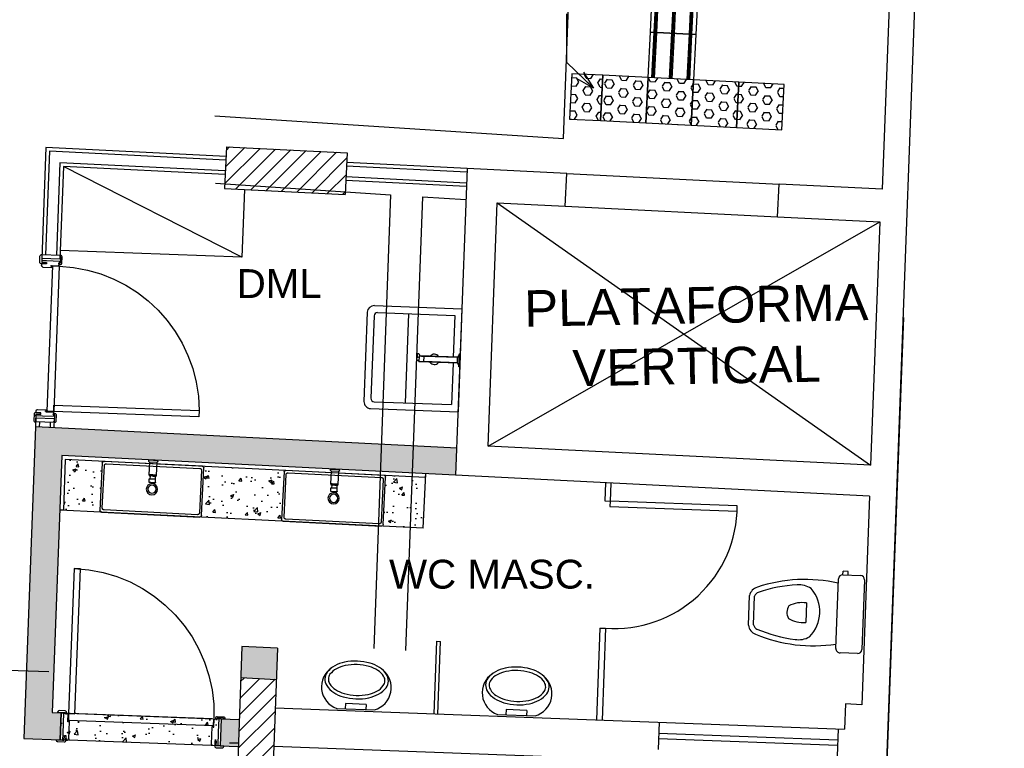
# Model space of a CAD drawing. Header units: inches. Extents: x 276 to 434, y 139 to 224.
# Tile 28 of 48: x 392.04 to 397.46, y 146.73 to 150.74. Entities that reach past the tile are written whole.
import ezdxf

# ---------------------------------------------------------------- set-up
doc = ezdxf.new("R2010")
doc.units = ezdxf.units.IN
doc.header["$MEASUREMENT"] = 0
doc.linetypes.add('DASHDOT2', pattern=[0.5, 0.25, -0.125, 0, -0.125])
doc.linetypes.add('DASHED2', pattern=[0.375, 0.25, -0.125])
for name, color, linetype in [('TJ-ACESSIBILIDADE', 1, 'Continuous'), ('TJ-CONSTRUIR', 12, 'Continuous'), ('TJ-DRYWALL', 132, 'Continuous'), ('TJ-ESQUADRIA2', 2, 'Continuous'), ('TJ-ESQUADRIAS', 2, 'Continuous'), ('TJ-GRANITOCORTE', 3, 'Continuous'), ('TJ-GRANITOVISTA', 2, 'Continuous'), ('TJ-HACHURA', 8, 'Continuous'), ('TJ-LOUCA', 2, 'Continuous'), ('TJ-MARCENARIA', 2, 'Continuous'), ('TJ-MOBILIARIOHIDRO', 2, 'Continuous'), ('TJ-PAREDE', 5, 'Continuous'), ('TJ-PAREDECORTE', 5, 'Continuous'), ('TJ-PILARES', 6, 'Continuous'), ('TJ-PISO', 1, 'Continuous'), ('TJ-PISO TATIL INT.', 1, 'Continuous'), ('TJ-PROJECAO-VIGA', 9, 'DASHDOT2'), ('TJ-PROJECAOACIMA', 1, 'DASHDOT2'), ('TJ-TEXTO01', 1, 'Continuous'), ('TJ-TEXTO01 1PARA100', 1, 'Continuous'), ('TJ-TEXTO03 1PARA100', 3, 'Continuous')]:
    doc.layers.add(name, color=color, linetype=linetype)
doc.styles.add('ARIAL', font='arial.ttf')
doc.styles.add('AVANT', font='txt')
doc.styles.get("Standard").update_dxf_attribs({"font": 'arial.ttf'})
doc.dimstyles.new('1_25', dxfattribs={"dimscale": 0, "dimtxt": 0.05, "dimasz": 0.025, "dimexe": 0.1, "dimexo": 0.15, "dimgap": 0.025, "dimtad": 1, "dimlfac": 0.5, "dimzin": 4, "dimdsep": 46, "dimtxsty": 'AVANT', "dimblk": 'OBLIQUE', "dimcen": 0.09, "dimse1": 1, "dimse2": 1, "dimclrd": 256, "dimclre": 256, "dimclrt": 256, "dimaunit": 1, "dimadec": 0, "dimazin": 0, "dimtfac": 1, "dimtmove": 2, "dimatfit": 3, "dimldrblk": 'OPEN30', "dimfxl": 1, "dimtolj": 1, "dimtzin": 0, "dimlwd": -1, "dimarcsym": 0})

# ---------------------------------------------------------------- blocks, each defined once
blk = doc.blocks.new('Vaso-p01')
at = {"color": 2}
for p, q in [((-0.162, 0), (0.162, 0)), ((-0.1822, -0.1012), (-0.1822, -0.0203)), ((0.1823, -0.0203), (0.1823, -0.1012)), ((-0.1822, -0.077), (-0.1984, -0.077)), ((-0.1984, -0.077), (-0.1984, -0.1012)), ((-0.1822, -0.1012), (-0.1984, -0.1012)), ((0.162, -0.1215), (-0.162, -0.1215)), ((0.0696, -0.5331), (-0.0696, -0.5331)), ((0.0667, -0.5088), (-0.0667, -0.5088))]:
    blk.add_line(p, q, dxfattribs=at)
at = {"color": 1}
blk.add_line((-0.0446, -0.2666), (0.0468, -0.2666), dxfattribs=at)
at = {"color": 2}
for centre, radius, start, end in [((-0.162, -0.0203), 0.0203, 90, 180), ((0.162, -0.0203), 0.0203, 0, 90), ((-0.162, -0.1012), 0.0203, 180, 270), ((0.5429, -0.2525), 0.6971, 169.1709, 200.5902), ((-0.5429, -0.2525), 0.6971, 339.4098, 10.8291), ((0.162, -0.1012), 0.0203, 270, 0), ((0, -0.3672), 0.1647, 46.9385, 133.0615), ((-0.0292, -0.3001), 0.0988, 147.4418, 187.6795), ((0.0292, -0.3001), 0.0988, 352.3205, 32.5582), ((0.5429, -0.2525), 0.6728, 185.1838, 200.8893), ((-0.5429, -0.2525), 0.6728, 339.1107, 354.8162), ((-0.0589, -0.4806), 0.0536, 198.539, 258.4599), ((-0.0589, -0.4806), 0.0293, 203.7143, 254.3649), ((0.0589, -0.4806), 0.0293, 285.6351, 336.2857), ((0.0589, -0.4806), 0.0536, 281.5401, 341.461)]:
    blk.add_arc(centre, radius, start, end, dxfattribs=at)
at = {"color": 1}
for centre, radius, start, end in [((0.09, -0.2818), 0.1355, 173.5588, 209.061), ((-0.0878, -0.2818), 0.1355, 330.939, 6.4412), ((0.0011, -0.2978), 0.0579, 239.3297, 300.6703)]:
    blk.add_arc(centre, radius, start, end, dxfattribs=at)
blk = doc.blocks.new('Mic-pl')
at = {"color": 2}
for p, q in [((-0.0629, 0.2087), (-0.2829, 0.2087)), ((-0.2329, 0.1787), (-0.2329, 0.2087)), ((-0.2329, 0.1787), (-0.1129, 0.1787)), ((-0.1129, 0.1787), (-0.1129, 0.2087))]:
    blk.add_line(p, q, dxfattribs=at)
for points in [[(0.0121, 0.0387, 0.1533), (0, 0.0773, 0.106879), (-0.042, 0.1164, 0.073872), (-0.0987, 0.1397, 0.060444), (-0.1729, 0.1487, 0.060444), (-0.247, 0.1397, 0.073872), (-0.3037, 0.1164, 0.106879), (-0.3457, 0.0773, 0.1533), (-0.3579, 0.0387, 0.1533), (-0.3457, 0, 0.106879), (-0.3037, -0.0391, 0.073872), (-0.247, -0.0623, 0.060444), (-0.1729, -0.0713, 0.060444), (-0.0987, -0.0623, 0.073872), (-0.042, -0.0391, 0.106879), (0, 0, 0.1533)], [(-0.0079, 0.0387, 0.1533), (-0.0164, 0.0659, 0.106879), (-0.0523, 0.0993, 0.073872), (-0.1035, 0.1202, 0.060444), (-0.1729, 0.1287, 0.060444), (-0.2422, 0.1202, 0.073872), (-0.2935, 0.0993, 0.106879), (-0.3293, 0.0659, 0.1533), (-0.3379, 0.0387, 0.1533), (-0.3293, 0.0114, 0.106879), (-0.2935, -0.0219, 0.073872), (-0.2422, -0.0429, 0.060444), (-0.1729, -0.0513, 0.060444), (-0.1035, -0.0429, 0.073872), (-0.0523, -0.0219, 0.106879), (-0.0164, 0.0114, 0.1533)]]:
    blk.add_lwpolyline(points, format="xyb", close=True, dxfattribs=at)
for centre, start, end in [((-0.2424, 0.0812), 107.61727, 234.00867), ((-0.1033, 0.0812), 305.99133, 72.38273)]:
    blk.add_arc(centre, 0.1337, start, end, dxfattribs=at)
blk = doc.blocks.new('porta 80')
at = {"layer": 'TJ-ESQUADRIAS'}
for p, q in [((-0.161, 0.888), (-0.047, 0.888)), ((-0.161, 0.879), (-0.161, 0.888)), ((-0.155, 0.879), (-0.161, 0.879)), ((-0.161, 0.871), (-0.155, 0.871)), ((-0.155, 0.871), (-0.155, 0.879)), ((-0.047, 0.888), (-0.011, 0.888)), ((-0.037, 0.879), (-0.037, 0.871)), ((-0.011, 0.879), (-0.037, 0.879)), ((-0.037, 0.871), (-0.011, 0.871)), ((-0.011, 0.888), (-0.011, 0.879)), ((-0.011, 0.871), (-0.011, 0.861)), ((-0.117, 0.863), (-0.153, 0.863)), ((-0.117, 0.862), (-0.117, 0.863)), ((-0.112, 0.862), (-0.117, 0.862)), ((-0.117, 0.859), (-0.112, 0.859)), ((-0.117, 0.8551), (-0.117, 0.859)), ((-0.1149, 0.853), (-0.117, 0.8551)), ((-0.019, 0.853), (-0.1149, 0.853)), ((-0.112, 0.859), (-0.112, 0.862)), ((-0.117, 0.058), (-0.153, 0.058)), ((-0.1149, 0.068), (-0.117, 0.0659)), ((-0.117, 0.0659), (-0.117, 0.062)), ((-0.117, 0.062), (-0.112, 0.062)), ((-0.117, 0.059), (-0.117, 0.058)), ((-0.112, 0.059), (-0.117, 0.059)), ((-0.019, 0.068), (-0.1149, 0.068)), ((-0.112, 0.062), (-0.112, 0.059)), ((-0.011, 0.05), (-0.011, 0.06)), ((-0.161, 0.05), (-0.155, 0.05)), ((-0.161, 0.042), (-0.161, 0.033)), ((-0.155, 0.042), (-0.161, 0.042)), ((-0.161, 0.033), (-0.087, 0.033)), ((-0.155, 0.05), (-0.155, 0.042)), ((-0.087, 0.033), (-0.011, 0.033)), ((-0.037, 0.05), (-0.011, 0.05)), ((-0.037, 0.042), (-0.037, 0.05)), ((-0.011, 0.042), (-0.037, 0.042)), ((-0.011, 0.033), (-0.011, 0.042))]:
    blk.add_line(p, q, dxfattribs=at)
for points in [[(-0.161, 0.9155), (-0.163, 0.9135), (-0.164, 0.9135), (-0.164, 0.8785), (-0.159, 0.8785), (-0.156, 0.8755), (-0.156, 0.871), (-0.164, 0.871, -0.414214), (-0.172, 0.879), (-0.172, 0.913, -0.414214), (-0.164, 0.921), (-0.161, 0.921)], [(-0.032, 0.8785), (-0.035, 0.8755), (-0.035, 0.871), (-0.008, 0.871, 0.414214), (0, 0.879), (0, 0.913, 0.414214), (-0.008, 0.921), (-0.011, 0.921), (-0.011, 0.8785)], [(-0.119, 0.854, -0.165409), (-0.1206, 0.8549, 0.159727), (-0.1191, 0.8616), (-0.1183, 0.8616), (-0.1183, 0.854)], [(-0.119, 0.067, 0.165409), (-0.1206, 0.0661, -0.159727), (-0.1191, 0.0594), (-0.1183, 0.0594), (-0.1183, 0.067)], [(-0.161, 0.0055), (-0.163, 0.0075), (-0.164, 0.0075), (-0.164, 0.0425), (-0.159, 0.0425), (-0.156, 0.0455), (-0.156, 0.05), (-0.164, 0.05, 0.414214), (-0.172, 0.042), (-0.172, 0.008, 0.414214), (-0.164, 0), (-0.161, 0)], [(-0.032, 0.0425), (-0.035, 0.0455), (-0.035, 0.05), (-0.008, 0.05, -0.414214), (0, 0.042), (0, 0.008, -0.414214), (-0.008, 0), (-0.011, 0), (-0.011, 0.0425)]]:
    blk.add_lwpolyline(points, format="xyb", close=True, dxfattribs=at)
at = {"layer": 'TJ-ESQUADRIAS', "color": 1, "linetype": 'DASHED2', "ltscale": 5}
blk.add_lwpolyline([(-0.9575, 0.825), (-0.9575, 0.86), (-0.1575, 0.86), (-0.1575, 0.825), (-0.9575, 0.825)], dxfattribs=at)
at = {"layer": 'TJ-ESQUADRIAS'}
blk.add_lwpolyline([(-0.1575, 0.86), (-0.1225, 0.86), (-0.1225, 0.06), (-0.1575, 0.06), (-0.1575, 0.86)], dxfattribs=at)
for centre, start, end in [((-0.153, 0.871), 180, 270), ((-0.019, 0.861), 270, 0), ((-0.153, 0.05), 90, 180), ((-0.019, 0.06), 0, 90)]:
    blk.add_arc(centre, 0.008, start, end, dxfattribs=at)
at = {"layer": 'TJ-ESQUADRIAS', "color": 1, "linetype": 'DASHED2', "ltscale": 5}
blk.add_arc((-0.1575, 0.86), 0.8, 180, 270, dxfattribs=at)
at = {"layer": 'TJ-PAREDECORTE', "linetype": 'Continuous'}
for p, q in [((-0.161, 0.9005), (-0.011, 0.9005)), ((-0.161, 0.0205), (-0.011, 0.0205))]:
    blk.add_line(p, q, dxfattribs=at)
blk = doc.blocks.new('CUBA-RETANGULAR')
at = {"layer": 'TJ-MOBILIARIOHIDRO'}
for p, q in [((-0.28, -0.131), (-0.28, 0.131)), ((-0.271, 0.14), (0.271, 0.14)), ((-0.2675, 0.1175), (-0.2675, -0.1175)), ((0.2575, 0.1275), (-0.2575, 0.1275)), ((0.2675, -0.1175), (0.2675, 0.1175)), ((0.28, 0.131), (0.28, -0.131)), ((0.271, -0.14), (-0.271, -0.14)), ((-0.2575, -0.1275), (0.2575, -0.1275))]:
    blk.add_line(p, q, dxfattribs=at)
for points in [[(-0.2575, 0.1275, 0), (-0.2585, 0.1275, 0), (-0.2595, 0.1273, 0), (-0.2604, 0.1271, 0), (-0.2614, 0.1268, 0), (-0.2622, 0.1263, 0), (-0.2631, 0.1258, 0), (-0.2639, 0.1253, 0), (-0.2646, 0.1246, 0), (-0.2653, 0.1239, 0), (-0.2658, 0.1231, 0), (-0.2663, 0.1222, 0), (-0.2668, 0.1214, 0), (-0.2671, 0.1204, 0), (-0.2673, 0.1195, 0), (-0.2675, 0.1185, 0), (-0.2675, 0.1175, 0)], [(0.2675, 0.1175, 0), (0.2675, 0.1185, 0), (0.2673, 0.1195, 0), (0.2671, 0.1204, 0), (0.2668, 0.1214, 0), (0.2663, 0.1222, 0), (0.2658, 0.1231, 0), (0.2653, 0.1239, 0), (0.2646, 0.1246, 0), (0.2639, 0.1253, 0), (0.2631, 0.1258, 0), (0.2622, 0.1263, 0), (0.2614, 0.1268, 0), (0.2604, 0.1271, 0), (0.2595, 0.1273, 0), (0.2585, 0.1275, 0), (0.2575, 0.1275, 0)], [(-0.2675, -0.1175, 0), (-0.2675, -0.1185, 0), (-0.2673, -0.1195, 0), (-0.2671, -0.1204, 0), (-0.2668, -0.1214, 0), (-0.2663, -0.1222, 0), (-0.2658, -0.1231, 0), (-0.2653, -0.1239, 0), (-0.2646, -0.1246, 0), (-0.2639, -0.1253, 0), (-0.2631, -0.1258, 0), (-0.2622, -0.1263, 0), (-0.2614, -0.1268, 0), (-0.2604, -0.1271, 0), (-0.2595, -0.1273, 0), (-0.2585, -0.1275, 0), (-0.2575, -0.1275, 0)], [(0.2575, -0.1275, 0), (0.2585, -0.1275, 0), (0.2595, -0.1273, 0), (0.2604, -0.1271, 0), (0.2614, -0.1268, 0), (0.2622, -0.1263, 0), (0.2631, -0.1258, 0), (0.2639, -0.1253, 0), (0.2646, -0.1246, 0), (0.2653, -0.1239, 0), (0.2658, -0.1231, 0), (0.2663, -0.1222, 0), (0.2668, -0.1214, 0), (0.2671, -0.1204, 0), (0.2673, -0.1195, 0), (0.2675, -0.1185, 0), (0.2675, -0.1175, 0)]]:
    blk.add_polyline3d(points, dxfattribs=at)
at = {"layer": 'TJ-MOBILIARIOHIDRO', "color": 1}
for radius in [0.031, 0.0225]:
    blk.add_circle((0, 0), radius, dxfattribs=at)
at = {"layer": 'TJ-MOBILIARIOHIDRO'}
for centre, start, end in [((-0.271, 0.131), 90, 180), ((0.271, 0.131), 0, 90), ((-0.271, -0.131), 180, 270), ((0.271, -0.131), 270, 0)]:
    blk.add_arc(centre, 0.009, start, end, dxfattribs=at)
blk = doc.blocks.new('TORNEIRA-PAREDE-DECA')
at = {"layer": 'TJ-MOBILIARIOHIDRO'}
for p, q in [((0.025, 0), (-0.025, 0)), ((-0.025, -0.0067), (-0.025, 0)), ((0.025, -0.0067), (0.025, 0)), ((-0.0193, -0.0097), (-0.022, -0.0097)), ((-0.0194, -0.0097), (-0.0194, -0.0816)), ((0.022, -0.0097), (-0.0193, -0.0097)), ((0.0194, -0.0816), (0.0194, -0.0097)), ((-0.0194, -0.0816), (-0.0193, -0.0816)), ((-0.0194, -0.0816), (-0.0194, -0.0865)), ((-0.0194, -0.0816), (0, -0.0816)), ((-0.0194, -0.0865), (-0.0194, -0.0865)), ((-0.0183, -0.0876), (-0.0194, -0.0865)), ((-0.0193, -0.0816), (-0.0193, -0.0865)), ((-0.0183, -0.0876), (0.0161, -0.0876)), ((-0.0154, -0.1039), (-0.0175, -0.1039)), ((-0.0175, -0.1221), (-0.0175, -0.1039)), ((-0.0156, -0.1039), (-0.0136, -0.1039)), ((0.0175, -0.1039), (-0.0154, -0.1039)), ((-0.0149, -0.0816), (-0.0125, -0.0816)), ((-0.0149, -0.0816), (-0.0149, -0.0866)), ((-0.0125, -0.0866), (-0.0149, -0.0866)), ((-0.0142, -0.0886), (-0.0142, -0.1039)), ((-0.0135, -0.1039), (-0.0136, -0.1039)), ((-0.0135, -0.1039), (-0.0001, -0.1039)), ((-0.0125, -0.0816), (-0.0125, -0.0866)), ((-0.0017, -0.0816), (0.0017, -0.0816)), ((-0.0017, -0.0816), (-0.0017, -0.0866)), ((0.0017, -0.0866), (-0.0017, -0.0866)), ((0, -0.1039), (-0.0001, -0.1039)), ((0, -0.0816), (0.0194, -0.0816)), ((0.0001, -0.1039), (0, -0.1039)), ((0.0001, -0.1039), (0.0135, -0.1039)), ((0.0017, -0.0816), (0.0017, -0.0866)), ((0.0125, -0.0816), (0.0148, -0.0816)), ((0.0125, -0.0816), (0.0125, -0.0866)), ((0.0125, -0.0866), (0.0148, -0.0866)), ((0.0136, -0.1039), (0.0135, -0.1039)), ((0.0136, -0.1039), (0.0137, -0.1039)), ((0.0137, -0.1039), (0.0156, -0.1039)), ((0.0142, -0.0886), (0.0142, -0.1039)), ((0.0148, -0.0816), (0.0148, -0.0866)), ((0.0161, -0.0876), (0.0184, -0.0876)), ((0.0175, -0.1221), (0.0175, -0.1039)), ((0.0184, -0.0876), (0.0194, -0.0866)), ((0.0193, -0.0816), (0.0194, -0.0816)), ((0.0193, -0.0816), (0.0193, -0.0866)), ((0.0193, -0.0866), (0.0194, -0.0866)), ((0.0194, -0.0816), (0.0194, -0.0866)), ((-0.0137, -0.1241), (-0.0156, -0.1241))]:
    blk.add_line(p, q, dxfattribs=at)
for points in [[(-0.0149, -0.0866), (-0.015, -0.0867), (-0.0152, -0.0868), (-0.0153, -0.0869), (-0.0154, -0.0869), (-0.0155, -0.087), (-0.0156, -0.087), (-0.0157, -0.0871), (-0.0158, -0.0872), (-0.016, -0.0872), (-0.0161, -0.0873), (-0.0163, -0.0873), (-0.0164, -0.0874), (-0.0165, -0.0874), (-0.0167, -0.0874), (-0.0168, -0.0874), (-0.017, -0.0874), (-0.0171, -0.0875), (-0.0172, -0.0874), (-0.0174, -0.0874), (-0.0175, -0.0874), (-0.0177, -0.0874), (-0.0178, -0.0874), (-0.018, -0.0873), (-0.0181, -0.0873), (-0.0183, -0.0872), (-0.0184, -0.0871), (-0.0186, -0.0871), (-0.0187, -0.087), (-0.0189, -0.0869), (-0.019, -0.0868), (-0.0192, -0.0867), (-0.0193, -0.0865)], [(-0.0017, -0.0866), (-0.0021, -0.0867), (-0.0025, -0.0868), (-0.0029, -0.0869), (-0.0033, -0.087), (-0.0036, -0.0871), (-0.004, -0.0872), (-0.0044, -0.0873), (-0.0048, -0.0873), (-0.0051, -0.0874), (-0.0055, -0.0874), (-0.0059, -0.0874), (-0.0062, -0.0875), (-0.0066, -0.0875), (-0.007, -0.0875), (-0.0073, -0.0875), (-0.0077, -0.0875), (-0.0081, -0.0875), (-0.0084, -0.0874), (-0.0088, -0.0874), (-0.0092, -0.0873), (-0.0095, -0.0873), (-0.0099, -0.0872), (-0.0103, -0.0872), (-0.0106, -0.0871), (-0.011, -0.087), (-0.0114, -0.0869), (-0.0117, -0.0868), (-0.0121, -0.0867), (-0.0125, -0.0866)], [(0.0017, -0.0866), (0.0021, -0.0867), (0.0025, -0.0868), (0.0028, -0.0869), (0.0032, -0.087), (0.0036, -0.0871), (0.004, -0.0872), (0.0044, -0.0873), (0.0047, -0.0873), (0.0051, -0.0874), (0.0055, -0.0874), (0.0058, -0.0874), (0.0062, -0.0875), (0.0066, -0.0875), (0.0069, -0.0875), (0.0073, -0.0875), (0.0076, -0.0875), (0.008, -0.0875), (0.0084, -0.0874), (0.0087, -0.0874), (0.0091, -0.0874), (0.0095, -0.0873), (0.0098, -0.0872), (0.0102, -0.0872), (0.0106, -0.0871), (0.0109, -0.087), (0.0113, -0.0869), (0.0117, -0.0868), (0.0121, -0.0867), (0.0125, -0.0866)], [(0.0163, -0.0874), (0.0161, -0.0874), (0.016, -0.0873), (0.0159, -0.0873), (0.0157, -0.0872), (0.0156, -0.0871), (0.0155, -0.0871), (0.0154, -0.087), (0.0153, -0.087), (0.0152, -0.0869), (0.0151, -0.0868), (0.0149, -0.0867), (0.0148, -0.0866)], [(0.0163, -0.0874), (0.0164, -0.0874), (0.0166, -0.0875), (0.0167, -0.0875), (0.0168, -0.0875), (0.017, -0.0875), (0.0171, -0.0875), (0.0173, -0.0875), (0.0174, -0.0875), (0.0176, -0.0875), (0.0177, -0.0874), (0.0178, -0.0874), (0.018, -0.0874), (0.0181, -0.0873), (0.0182, -0.0873), (0.0183, -0.0872), (0.0184, -0.0872), (0.0185, -0.0871), (0.0186, -0.0871), (0.0187, -0.087), (0.0188, -0.0869), (0.019, -0.0868), (0.0192, -0.0867), (0.0193, -0.0866)]]:
    blk.add_lwpolyline(points, dxfattribs=at)
for centre, radius, start, end in [((-0.022, -0.0067), 0.003, 180, 270), ((0.022, -0.0067), 0.003, 270, 0), ((-0.0193, -0.0863), 0.000275, 250.8093, 269.1415), ((-0.0152, -0.0886), 0.001, 0, 90), ((0.0152, -0.0886), 0.001, 90, 180), ((-0.0155, -0.1221), 0.002, 180, 268.2164), ((0, 0.3757), 0.5, 268.2164, 270), ((0, 0.3757), 0.5, 270, 271.7836), ((0.0155, -0.1221), 0.002, 271.7836, 0)]:
    blk.add_arc(centre, radius, start, end, dxfattribs=at)
blk = doc.blocks.new('PORTA 80 GRADE 10')
at = {"layer": 'TJ-ESQUADRIAS', "linetype": 'Continuous', "ltscale": 30}
h = blk.add_hatch(dxfattribs=at)
h.set_pattern_fill('ANSI32', color=252, scale=0.002, style=0)
h.set_pattern_definition([(45, (-24.987796, 74.9285568), (-0.000530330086, 0.000530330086), []), (45, (-24.9874424, 74.9285568), (-0.000530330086, 0.000530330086), [])])
h.paths.add_polyline_path([(-0.8394, -0.0563), (-0.8394, -0.0541), (-0.8389, -0.0541, 1.192513), (-0.8389, -0.0535), (-0.8394, -0.0535), (-0.8394, -0.0521), (-0.8389, -0.0521, 0.041645), (-0.8389, -0.0521, 0.000003), (-0.8389, -0.0521, 1), (-0.8389, -0.0514, 0.045988), (-0.8389, -0.0514), (-0.8411, -0.0514, 1.142539), (-0.8411, -0.0521, 0.013689), (-0.8411, -0.0521), (-0.8406, -0.0521), (-0.8406, -0.0535), (-0.841, -0.0535, 1.124804), (-0.8411, -0.0541), (-0.8406, -0.0541), (-0.8406, -0.0563), (-0.8421, -0.0563), (-0.8421, -0.0593, -0.183959), (-0.8351, -0.0604, -0.115771), (-0.8365, -0.0607), (-0.8383, -0.0607, 1), (-0.8383, -0.0614), (-0.8365, -0.0614, 0.383202), (-0.8325, -0.0581), (-0.8325, -0.0563)])
h.paths.add_polyline_path([(-0.8411, -0.0573), (-0.8411, -0.0581, -0.159727), (-0.8344, -0.0596, 0.165409), (-0.8335, -0.058), (-0.8335, -0.0573)], flags=16)
h = blk.add_hatch(dxfattribs=at)
h.set_pattern_fill('ANSI32', color=252, scale=0.002, style=0)
h.set_pattern_definition([(135, (24.107796, 74.9285568), (0.000530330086, 0.000530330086), []), (135, (24.1074424, 74.9285568), (0.000530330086, 0.000530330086), [])])
h.paths.add_polyline_path([(-0.0406, -0.0563), (-0.0406, -0.0541), (-0.0411, -0.0541, -1.192513), (-0.0411, -0.0535), (-0.0406, -0.0535), (-0.0406, -0.0521), (-0.0411, -0.0521, -0.041645), (-0.0411, -0.0521, -0.000003), (-0.0411, -0.0521, -1), (-0.0411, -0.0514, -0.045988), (-0.0411, -0.0514), (-0.0389, -0.0514, -1.142539), (-0.0389, -0.0521, -0.013689), (-0.0389, -0.0521), (-0.0394, -0.0521), (-0.0394, -0.0535), (-0.039, -0.0535, -1.124804), (-0.0389, -0.0541), (-0.0394, -0.0541), (-0.0394, -0.0563), (-0.0379, -0.0563), (-0.0379, -0.0593, 0.183959), (-0.0449, -0.0604, 0.115771), (-0.0435, -0.0607), (-0.0417, -0.0607, -1), (-0.0417, -0.0614), (-0.0435, -0.0614, -0.383202), (-0.0475, -0.0581), (-0.0475, -0.0563)])
h.paths.add_polyline_path([(-0.0389, -0.0573), (-0.0389, -0.0581, 0.159727), (-0.0456, -0.0596, -0.165409), (-0.0465, -0.058), (-0.0465, -0.0573)], flags=16)
at = {"layer": 'TJ-ESQUADRIAS', "color": 2}
for p, q in [((-0.8675, 0), (-0.8585, 0)), ((-0.0125, 0), (-0.0215, 0))]:
    blk.add_line(p, q, dxfattribs=at)
at = {"layer": 'TJ-ESQUADRIAS'}
for p, q in [((-0.8675, -0.026), (-0.8675, 0)), ((-0.8675, -0.1), (-0.8675, -0.026)), ((-0.8585, 0), (-0.8585, -0.026)), ((-0.8585, -0.026), (-0.8505, -0.026)), ((-0.8505, 0), (-0.8405, 0)), ((-0.8505, -0.026), (-0.8505, 0)), ((-0.8415, -0.051), (-0.8415, -0.056)), ((-0.8385, -0.051), (-0.8415, -0.051)), ((-0.8385, -0.056), (-0.8385, -0.051)), ((-0.8325, -0.0539), (-0.8346, -0.056)), ((-0.8325, -0.008), (-0.8325, -0.0539)), ((-0.0475, -0.008), (-0.0475, -0.0539)), ((-0.0475, -0.0539), (-0.0454, -0.056)), ((-0.0415, -0.051), (-0.0385, -0.051)), ((-0.0415, -0.056), (-0.0415, -0.051)), ((-0.0295, 0), (-0.0395, 0)), ((-0.0385, -0.051), (-0.0385, -0.056)), ((-0.0295, -0.026), (-0.0295, 0)), ((-0.0215, -0.026), (-0.0295, -0.026)), ((-0.0215, 0), (-0.0215, -0.026)), ((-0.0125, -0.036), (-0.0125, 0)), ((-0.0125, -0.1), (-0.0125, -0.036)), ((-0.8585, -0.1), (-0.8675, -0.1)), ((-0.8585, -0.094), (-0.8585, -0.1)), ((-0.8505, -0.094), (-0.8585, -0.094)), ((-0.8505, -0.1), (-0.8505, -0.094)), ((-0.8415, -0.056), (-0.8425, -0.056)), ((-0.8425, -0.056), (-0.8425, -0.092)), ((-0.8346, -0.056), (-0.8385, -0.056)), ((-0.0454, -0.056), (-0.0415, -0.056)), ((-0.0385, -0.056), (-0.0375, -0.056)), ((-0.0375, -0.056), (-0.0375, -0.092)), ((-0.0295, -0.094), (-0.0215, -0.094)), ((-0.0295, -0.1), (-0.0295, -0.094)), ((-0.0215, -0.094), (-0.0215, -0.1)), ((-0.0215, -0.1), (-0.0125, -0.1))]:
    blk.add_line(p, q, dxfattribs=at)
for points in [[(-0.858, -0.021), (-0.855, -0.024), (-0.8505, -0.024), (-0.8505, 0.003, 0.414214), (-0.8585, 0.011), (-0.8925, 0.011, 0.414214), (-0.9005, 0.003), (-0.9005, 0), (-0.858, 0)], [(-0.022, -0.021), (-0.025, -0.024), (-0.0295, -0.024), (-0.0295, 0.003, -0.414214), (-0.0215, 0.011), (0.0125, 0.011, -0.414214), (0.0205, 0.003), (0.0205, 0), (-0.022, 0)], [(-0.895, -0.1), (-0.893, -0.102), (-0.893, -0.103), (-0.858, -0.103), (-0.858, -0.098), (-0.855, -0.095), (-0.8505, -0.095), (-0.8505, -0.103, -0.414214), (-0.8585, -0.111), (-0.8925, -0.111, -0.414214), (-0.9005, -0.103), (-0.9005, -0.1)], [(0.015, -0.1), (0.013, -0.102), (0.013, -0.103), (-0.022, -0.103), (-0.022, -0.098), (-0.025, -0.095), (-0.0295, -0.095), (-0.0295, -0.103, 0.414214), (-0.0215, -0.111), (0.0125, -0.111, 0.414214), (0.0205, -0.103), (0.0205, -0.1)]]:
    blk.add_lwpolyline(points, format="xyb", close=True, dxfattribs=at)
at = {"layer": 'TJ-ESQUADRIAS', "color": 252, "linetype": 'Continuous'}
for points in [[(-0.8335, -0.058, -0.165409), (-0.8344, -0.0596, 0.159727), (-0.8411, -0.0581), (-0.8411, -0.0573), (-0.8335, -0.0573)], [(-0.0465, -0.058, 0.165409), (-0.0456, -0.0596, -0.159727), (-0.0389, -0.0581), (-0.0389, -0.0573), (-0.0465, -0.0573)]]:
    blk.add_lwpolyline(points, format="xyb", close=True, dxfattribs=at)
at = {"layer": 'TJ-ESQUADRIAS'}
blk.add_lwpolyline([(-0.0405, -0.0965), (-0.0405, -0.0615), (-0.8405, -0.0615), (-0.8405, -0.0965), (-0.0405, -0.0965)], dxfattribs=at)
at = {"layer": 'TJ-ESQUADRIAS', "color": 1, "linetype": 'DASHED2', "ltscale": 5}
blk.add_lwpolyline([(-0.0755, -0.8965), (-0.0405, -0.8965), (-0.0405, -0.0965), (-0.0755, -0.0965), (-0.0755, -0.8965)], dxfattribs=at)
at = {"layer": 'TJ-ESQUADRIAS'}
for centre, start, end in [((-0.8405, -0.008), 0, 90), ((-0.0395, -0.008), 90, 180), ((-0.8505, -0.092), 270, 0), ((-0.0295, -0.092), 180, 270)]:
    blk.add_arc(centre, 0.008, start, end, dxfattribs=at)
at = {"layer": 'TJ-ESQUADRIAS', "color": 1, "linetype": 'DASHED2', "ltscale": 5}
blk.add_arc((-0.0397, -0.0965), 0.8008, 180, 267.4377, dxfattribs=at)
at = {"layer": 'TJ-PAREDECORTE', "linetype": 'Continuous'}
for p, q in [((-0.88, -0.1), (-0.88, 0)), ((0, -0.1), (0, 0))]:
    blk.add_line(p, q, dxfattribs=at)
blk = doc.blocks.new('Tan-p02')
at = {"color": 2}
for p, q in [((0.0194, -0.2142), (0.0194, 0.2958)), ((0.0194, 0.2958), (0.6194, 0.2958)), ((0.3569, 0.2958), (0.2819, 0.2958)), ((0.2819, 0.2958), (0.2819, 0.2908)), ((0.3569, 0.2908), (0.2819, 0.2908)), ((0.3569, 0.2958), (0.3569, 0.2908)), ((0.6194, -0.2142), (0.6194, 0.2958)), ((0.0594, -0.1942), (0.0594, 0.2558)), ((0.0594, 0.2558), (0.3021, 0.2558)), ((0.3021, 0.2828), (0.3021, 0.0585)), ((0.3044, 0.2808), (0.3044, 0.0858)), ((0.3344, 0.2808), (0.3044, 0.2808)), ((0.3344, 0.2808), (0.3344, 0.0858)), ((0.3367, 0.2828), (0.3367, 0.0585)), ((0.3367, 0.2558), (0.5794, 0.2558)), ((0.5794, -0.1942), (0.5794, 0.2558)), ((0.2885, 0.0555), (0.3021, 0.0608)), ((0.3022, 0.0578), (0.3043, 0.084)), ((0.3326, 0.0858), (0.3063, 0.0858)), ((0.3346, 0.084), (0.3366, 0.0578)), ((0.2881, 0.0459), (0.2885, 0.0555)), ((0.311, 0.047), (0.2881, 0.0459)), ((0.3041, 0.0565), (0.3347, 0.0565)), ((0.3118, 0.0453), (0.3074, 0.0565)), ((0.3268, 0.0454), (0.3313, 0.0565)), ((0.0594, -0.0142), (0.5794, -0.0142)), ((0.0794, -0.2142), (0.5594, -0.2142)), ((0.0594, -0.2542), (0.5794, -0.2542))]:
    blk.add_line(p, q, dxfattribs=at)
for points in [[(0.3119, 0.0453, 0.236739), (0.3123, 0.0446, 0.08552), (0.3141, 0.0437, 0.043127), (0.3164, 0.0432, 0.031837), (0.3194, 0.043, 0.031837), (0.3225, 0.0432, 0.043127), (0.3247, 0.0437, 0.08552), (0.3266, 0.0446, 0.236739), (0.3269, 0.0453, 0.159785), (0.3268, 0.0458, 0.08552)], [(0.312, 0.0456, 0.077146), (0.3119, 0.0453, 0.236739)]]:
    blk.add_lwpolyline(points, format="xyb", dxfattribs=at)
for centre, radius, start, end in [((0.2779, 0.2515), 0.0395, 47.87745, 84.19758), ((0.3609, 0.2516), 0.0395, 95.79617, 132.12881), ((0.3194, 0.1458), 0.03, 125.21643, 234.78357), ((0.3194, 0.1458), 0.03, 305.21643, 54.78357), ((0.3041, 0.0585), 0.002, 180, 270), ((0.3063, 0.0838), 0.002, 90, 175.52186), ((0.3326, 0.0838), 0.002, 4.47814, 90), ((0.3347, 0.0585), 0.002, 270, 0), ((0.0594, -0.2142), 0.04, 180, 270), ((0.0794, -0.1942), 0.02, 180, 270), ((0.5594, -0.1942), 0.02, 270, 360), ((0.5794, -0.2142), 0.04, 270, 0)]:
    blk.add_arc(centre, radius, start, end, dxfattribs=at)
blk = doc.blocks.new('tatil-alerta-emborrachado')
at = {"layer": 'TJ-ACESSIBILIDADE', "ltscale": 0.5}
h = blk.add_hatch(dxfattribs=at)
h.set_pattern_fill('HEX', color=146, scale=0.01, angle=90, style=0)
h.set_pattern_definition([(90, (0.3, -0.3), (-0.0549926, -4e-13), [0.03175, -0.0635]), (210, (0.3, -0.3), (0.027496, -0.047625), [0.03175, -0.0635]), (150, (0.3, -0.26825), (-0.027496, -0.047625), [0.03175, -0.0635])])
h.paths.add_polyline_path([(0, 0), (0, -0.3), (0.3, -0.3), (0.3, 0)])
at = {"layer": 'TJ-ACESSIBILIDADE', "color": 146, "ltscale": 0.5}
blk.add_lwpolyline([(0.3, -0.3), (0.3, 0), (0, 0), (0, -0.3)], close=True, dxfattribs=at)
blk = doc.blocks.new('piso-dir-emborrachado')
at = {"layer": 'TJ-PISO TATIL INT.', "color": 32, "ltscale": 0.5}
blk.add_lwpolyline([(0, 0), (0.3, 0), (0.3, 0.3), (0, 0.3)], close=True, dxfattribs=at)
for points in [[(0.025, 0.3), (0.025, 0)], [(0.0335, 0.3), (0.0335, 0)], [(0.042, 0.3), (0.042, 0)], [(0.1415, 0.3), (0.1415, 0)], [(0.15, 0.3), (0.15, 0)], [(0.1585, 0.3), (0.1585, 0)], [(0.258, 0.3), (0.258, 0)], [(0.2665, 0.3), (0.2665, 0)], [(0.275, 0.3), (0.275, 0)]]:
    blk.add_lwpolyline(points, dxfattribs=at)
blk = doc.blocks.new('_OBLIQUE')
at = {"color": 0, "linetype": 'ByBlock'}
blk.add_line((-0.5, -0.5), (0.5, 0.5), dxfattribs=at)

msp = doc.modelspace()

# ---------------------------------------------------------------- hatches: boundary and pattern name
at = {"layer": 'TJ-ACESSIBILIDADE', "ltscale": 0.5}
h = msp.add_hatch(dxfattribs=at)
h.set_pattern_fill('HEX', color=146, scale=0.008333, angle=-2.8674, style=0)
h.set_pattern_definition([(357.133, (395.069694, 150.194804), (0.0022925, 0.04577), [0.026458, -0.052917]), (117.133, (395.069694, 150.194804), (-0.040784, -0.0208996), [0.026458, -0.052917]), (57.133, (395.09612, 150.19348), (-0.0384916, 0.02487), [0.026458, -0.052917])])
h.paths.add_polyline_path([(395.252, 150.4366), (395.0822, 150.4445), (395.0697, 150.1948), (395.2395, 150.1869)])
at = {"layer": 'TJ-CONSTRUIR'}
h = msp.add_hatch(color=256, dxfattribs=at)
h.dxf.hatch_style = 1
h.paths.add_polyline_path([(394.4482, 148.3836), (394.2084, 148.3956), (394.2029, 148.2457), (394.4426, 148.2337)])
h.paths.add_polyline_path([(394.2084, 148.3956), (394.0386, 148.4041), (394.0331, 148.2542), (394.2029, 148.2457)])
h.paths.add_polyline_path([(394.0386, 148.4041), (392.1309, 148.4997), (392.0805, 147.1458), (392.2304, 147.1383), (392.2751, 148.3423), (394.0331, 148.2542)])
h.paths.add_polyline_path([(392.2304, 147.1383), (392.0805, 147.1458), (392.0675, 146.796), (392.2673, 146.786), (392.2725, 146.9265), (392.2226, 146.9284)])
h.paths.add_polyline_path([(392.2673, 146.786), (392.0675, 146.796), (392.0671, 146.7841), (392.267, 146.7766)])
h.paths.add_polyline_path([(393.2519, 146.8901), (393.1519, 146.8939), (393.1464, 146.744), (393.2463, 146.7402)])
h = msp.add_hatch(color=256, dxfattribs=at)
h.dxf.hatch_style = 1
h.paths.add_polyline_path([(393.4615, 147.2816), (393.2967, 147.2899), (393.2904, 147.1185), (393.4552, 147.1102)])
h.paths.add_polyline_path([(393.2967, 147.2899), (393.2668, 147.2914), (393.2604, 147.12), (393.2904, 147.1185)])
at = {"layer": 'TJ-HACHURA', "linetype": 'Continuous'}
h = msp.add_hatch(dxfattribs=at)
h.set_pattern_fill('AR-CONC', color=8, scale=0.025)
h.set_pattern_definition([(50, (0, 0), (0.179315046, -0.015688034), [0.01875, -0.20625]), (355, (0, 0), (-0.03468783, 0.18804803), [0.015, -0.165]), (100.451444, (0.01494, -0.0013), (0.14462721, 0.17236), [0.01593505, -0.17528553]), (46.1842, (0, 0.05), (0.26681033, -0.04137982), [0.028125, -0.309375]), (96.635635, (0.02223, 0.04655), (0.23366549, 0.24352965), [0.02390259, -0.26292844]), (351.184164, (0, 0.05), (0.23366549, 0.24352965), [0.0225, -0.2475]), (21, (0.025, 0.0375), (0.149226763, -0.100654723), [0.01875, -0.20625]), (326, (0.025, 0.0375), (0.06082883, 0.18128751), [0.015, -0.165]), (71.451445, (0.03744, 0.02911), (0.210055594, 0.08063279), [0.01593505, -0.17528553]), (37.5, (0, 0), (0.003039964, 0.083223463), [0, -0.163, 0, -0.1675, 0, -0.165625]), (7.5, (0, 0), (0.065767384, 0.098602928), [0, -0.0955, 0, -0.15925, 0, -0.063125]), (327.5, (-0.05575, 0), (0.133455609, -0.005638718), [0, -0.0625, 0, -0.195, 0, -0.25875]), (317.5, (-0.08075, 0), (0.145796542, 0.025026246), [0, -0.08125, 0, -0.1295, 0, -0.18375])])
h.paths.add_polyline_path([(392.4983, 148.3021, -0.414214), (392.5077, 148.3106), (392.2944, 148.3213), (392.284, 148.0415), (392.4937, 148.031, -0.414214), (392.4852, 148.0404)])
h.paths.add_polyline_path([(393.4981, 148.252, -0.414214), (393.5075, 148.2605), (393.049, 148.2835, -0.414214), (393.0576, 148.2741), (393.0445, 148.0124, -0.414214), (393.035, 148.0038), (393.4935, 147.9809, -0.414214), (393.485, 147.9903)])
h.paths.add_polyline_path([(394.2776, 148.222), (394.0488, 148.2334, -0.414214), (394.0574, 148.224), (394.0443, 147.9623, -0.414214), (394.0348, 147.9538), (394.2636, 147.9423)])
at = {"layer": 'TJ-HACHURA'}
h = msp.add_hatch(dxfattribs=at)
h.set_pattern_fill('AR-CONC', color=8, scale=0.025)
h.set_pattern_definition([(50, (0.0126, 1.41556), (0.179315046, -0.015688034), [0.01875, -0.20625]), (355, (0.0126, 1.41556), (-0.03468783, 0.18804803), [0.015, -0.165]), (100.451444, (0.02754, 1.41426), (0.14462721, 0.17236), [0.01593505, -0.17528553]), (46.1842, (0.0126, 1.46556), (0.26681033, -0.04137982), [0.028125, -0.309375]), (96.635635, (0.03483, 1.46212), (0.23366549, 0.24352965), [0.02390259, -0.26292844]), (351.184164, (0.0126, 1.46556), (0.23366549, 0.24352965), [0.0225, -0.2475]), (21, (0.0376, 1.45306), (0.149226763, -0.100654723), [0.01875, -0.20625]), (326, (0.0376, 1.45306), (0.06082883, 0.18128751), [0.015, -0.165]), (71.451445, (0.05003, 1.44468), (0.210055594, 0.08063279), [0.01593505, -0.17528553]), (37.5, (0.01259, 1.415564), (0.003039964, 0.083223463), [0, -0.163, 0, -0.1675, 0, -0.165625]), (7.5, (0.01259, 1.41556), (0.065767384, 0.098602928), [0, -0.0955, 0, -0.15925, 0, -0.063125]), (327.5, (-0.04316, 1.415564), (0.133455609, -0.005638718), [0, -0.0625, 0, -0.195, 0, -0.25875]), (317.5, (-0.06816, 1.41556), (0.145796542, 0.025026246), [0, -0.08125, 0, -0.1295, 0, -0.18375])])
h.paths.add_polyline_path([(392.2725, 146.9265), (393.1519, 146.8939), (393.1464, 146.744), (392.267, 146.7766)])
at = {"layer": 'TJ-PILARES'}
h = msp.add_hatch(dxfattribs=at)
h.set_pattern_fill('ANSI31', color=8, scale=0.5)
h.paths.add_polyline_path([(393.4552, 147.1102), (393.2604, 147.12), (393.2353, 146.4454), (393.4302, 146.4381), (393.4415, 146.743)])
h.paths.add_polyline_path([(389.6445, 150.4382), (389.6294, 150.4379), (389.6294, 150.436), (389.5313, 150.436), (389.0046, 150.4259), (389.0089, 150.2059), (389.6487, 150.2183)])
h.paths.add_polyline_path([(393.8459, 150.0093), (393.1817, 150.0426), (393.1702, 149.8129), (393.8344, 149.7796)])
h.paths.add_polyline_path([(389.7055, 147.2688), (389.0656, 147.2565), (389.0712, 146.9665), (389.7111, 146.9789)])
h.paths.add_polyline_path([(389.6128, 153.5032), (388.9828, 153.5032), (388.9817, 153.2732), (389.6117, 153.2732)])
h.paths.add_polyline_path([(389.41, 162.9788), (389, 162.9793), (389, 162.7243), (389.41, 162.7238)])
h.paths.add_polyline_path([(394.435, 162.9888), (393.8, 162.9888), (393.8, 162.7738), (394.435, 162.7738)])
h.paths.add_polyline_path([(394.4068, 159.8638), (393.7718, 159.8638), (393.7718, 159.6488), (394.4068, 159.6488)])
h.paths.add_polyline_path([(389.6718, 159.8638), (389.0118, 159.8638), (389.0118, 159.6488), (389.6718, 159.6488)])
h.paths.add_polyline_path([(389.2318, 156.8832), (389.0118, 156.8832), (389.0118, 156.2632), (389.2318, 156.2632)])
h.paths.add_polyline_path([(395.5284, 156.8743), (395.2885, 156.8832), (395.265, 156.2487), (395.5048, 156.2397)])
h.paths.add_polyline_path([(395.4114, 153.7265), (395.1715, 153.7354), (395.1481, 153.1058), (395.388, 153.0969)])
h.paths.add_polyline_path([(392.0146, 173.4458), (391.8146, 173.4461), (391.8138, 172.8061), (392.0138, 172.8008)])
h.paths.add_polyline_path([(394.7646, 173.4173), (394.5146, 173.4176), (394.5138, 172.7576), (394.7638, 172.7573)])
h.paths.add_polyline_path([(394.5123, 167.7886), (394.2573, 167.7889), (394.2565, 167.1539), (394.5215, 167.1436)])
h.paths.add_polyline_path([(392.0273, 167.7258), (391.7922, 167.7211), (391.7914, 167.0811), (392.0264, 167.0808)])
h.paths.add_polyline_path([(389.1516, 167.2195), (388.8716, 167.2199), (388.871, 166.7949), (389.151, 166.7945)])
h.paths.add_polyline_path([(389.1596, 173.4455), (388.8796, 173.4459), (388.8788, 172.8099), (389.1588, 172.8095)])

# ---------------------------------------------------------------- linework, layer by layer
at = {"layer": 'TJ-ACESSIBILIDADE', "color": 146, "ltscale": 0.5}
msp.add_lwpolyline([(395.0697, 150.1948), (395.2395, 150.1869), (395.252, 150.4366), (395.0822, 150.4445)], close=True, dxfattribs=at)
at = {"layer": 'TJ-DRYWALL'}
for p, q in [((392.1881, 150.0388), (392.1654, 149.4278)), ((393.1791, 149.9891), (392.1881, 150.0388)), ((392.2073, 150.0178), (392.1861, 149.447)), ((393.1781, 149.9691), (392.2073, 150.0178)), ((392.265, 149.9548), (392.2461, 149.4448)), ((393.1751, 149.9092), (392.265, 149.9548)), ((392.2843, 149.9338), (392.2653, 149.4241)), ((393.1741, 149.8892), (392.2843, 149.9338)), ((394.5044, 149.9027), (393.8422, 149.9359)), ((394.5054, 149.9227), (393.8432, 149.9559)), ((394.5014, 149.8428), (393.8392, 149.876)), ((394.5004, 149.8228), (393.8382, 149.856)), ((392.266, 149.444), (392.1661, 149.4478)), ((392.2653, 149.4241), (392.1654, 149.4278)), ((392.1327, 148.5484), (392.1309, 148.4997)), ((392.2319, 148.5247), (392.1319, 148.5284)), ((392.2326, 148.5447), (392.1327, 148.5484)), ((392.1519, 148.5276), (392.1509, 148.4989)), ((392.2119, 148.5254), (392.2108, 148.4967)), ((392.2326, 148.5447), (392.2308, 148.496))]:
    msp.add_line(p, q, dxfattribs=at)
at = {"layer": 'TJ-ESQUADRIA2'}
msp.add_lwpolyline([(395.2918, 148.0614), (395.9913, 148.0354), (395.9924, 148.0654), (395.2929, 148.0914)], close=True, dxfattribs=at)
at = {"layer": 'TJ-ESQUADRIA2', "color": 1}
msp.add_arc((395.317, 148.0654), 0.6754, 265.7423, 0, dxfattribs=at)
at = {"layer": 'TJ-GRANITOCORTE'}
for p, q in [((395.2666, 148.1924), (395.2629, 148.0925)), ((395.2966, 148.1913), (395.2929, 148.0914)), ((395.2629, 148.0925), (395.2929, 148.0914)), ((395.2369, 147.393), (395.2181, 146.8871)), ((395.2369, 147.393), (395.2669, 147.3919)), ((395.2669, 147.3919), (395.2481, 146.886)), ((394.3237, 146.9203), (394.3386, 147.3201)), ((394.3386, 147.3201), (394.3586, 147.3193)), ((394.3437, 146.9196), (394.3586, 147.3193))]:
    msp.add_line(p, q, dxfattribs=at)
at = {"layer": 'TJ-GRANITOVISTA', "color": 3}
for p, q in [((392.2944, 148.3213), (392.284, 148.0415)), ((394.2776, 148.222), (392.2944, 148.3213)), ((394.2776, 148.222), (394.2786, 148.2419)), ((392.284, 148.0415), (392.264, 148.0425))]:
    msp.add_line(p, q, dxfattribs=at)
at = {"layer": 'TJ-GRANITOVISTA'}
for q in [(394.2786, 148.2419), (392.2659, 148.0424)]:
    msp.add_line((394.2636, 147.9423), q, dxfattribs=at)
at = {"layer": 'TJ-MARCENARIA'}
for p, q in [((393.2664, 149.4341), (392.2843, 149.9338)), ((393.2802, 149.8074), (393.2664, 149.4341)), ((393.2664, 149.4341), (392.2671, 149.4712))]:
    msp.add_line(p, q, dxfattribs=at)
at = {"layer": 'TJ-PAREDE'}
for p, q in [((396.7034, 143.6636), (397.4619, 164.0691)), ((396.7918, 149.8082), (396.8401, 151.1092)), ((393.1817, 150.0426), (393.1702, 149.8129)), ((393.1817, 150.0426), (393.8459, 150.0093)), ((393.8459, 150.0093), (393.8344, 149.7796)), ((394.5054, 149.9227), (394.4426, 148.2337)), ((395.0547, 149.8952), (394.5054, 149.9227)), ((395.0457, 149.7154), (395.0547, 149.8952)), ((396.2142, 149.6569), (396.2232, 149.8367)), ((396.7918, 149.8082), (396.2232, 149.8367)), ((393.1702, 149.8129), (393.8344, 149.7796)), ((394.6214, 148.395), (394.6712, 149.7342)), ((394.6712, 149.7342), (395.0457, 149.7154)), ((396.2142, 149.6569), (396.776, 149.6287)), ((396.776, 149.6287), (396.7262, 148.2896)), ((396.9065, 149.102), (396.7044, 143.6635)), ((392.1309, 148.4999), (392.0671, 146.7841)), ((394.4501, 148.3835), (392.1309, 148.4997)), ((396.7262, 148.2896), (394.6214, 148.395)), ((392.2751, 148.3423), (392.2226, 146.9284)), ((394.4426, 148.2337), (392.2751, 148.3423)), ((396.7199, 148.1197), (394.4426, 148.2337)), ((396.7199, 148.1197), (396.6772, 146.9704)), ((393.2668, 147.2914), (393.2353, 146.4454)), ((393.4615, 147.2816), (393.2668, 147.2914)), ((393.4615, 147.2816), (393.4415, 146.743)), ((393.2604, 147.12), (393.4552, 147.1102)), ((393.4493, 146.9528), (396.5822, 146.8364)), ((396.5873, 146.9749), (396.5822, 146.8364)), ((396.6772, 146.9704), (396.5873, 146.9749)), ((392.2226, 146.9284), (392.2725, 146.9265)), ((392.2725, 146.9265), (392.267, 146.7766)), ((393.1519, 146.8939), (393.1464, 146.744)), ((393.1519, 146.8939), (393.2519, 146.8901)), ((392.0671, 146.7841), (392.267, 146.7766)), ((393.1464, 146.744), (393.2463, 146.7402)), ((393.4415, 146.743), (393.4302, 146.4381)), ((393.4415, 146.743), (395.2103, 146.6772))]:
    msp.add_line(p, q, dxfattribs=at)
at = {"layer": 'TJ-PISO'}
for p, q in [((395.0547, 149.8952), (396.2232, 149.8367)), ((395.0457, 149.7154), (396.2142, 149.6569))]:
    msp.add_line(p, q, dxfattribs=at)
msp.add_lwpolyline([(392.2725, 146.9265), (393.1519, 146.8939), (393.1464, 146.744), (392.267, 146.7766), (392.2725, 146.9265)], dxfattribs=at)
at = {"layer": 'TJ-PROJECAO-VIGA', "ltscale": 10}
for p, q in [((395.0359, 150.0871), (395.1481, 153.1058)), ((388.0288, 150.5434), (395.0359, 150.0871)), ((388.031, 150.1725), (394.0847, 149.7783)), ((394.0847, 149.7783), (393.979, 146.9332)), ((394.2594, 149.7669), (394.1538, 146.9267)), ((394.2594, 149.7669), (394.499, 149.7513)), ((389.7062, 147.2356), (393.2599, 147.12)), ((388.1003, 146.9277), (393.247, 146.7602))]:
    msp.add_line(p, q, dxfattribs=at)
at = {"layer": 'TJ-PROJECAOACIMA', "ltscale": 5}
for p, q in [((395.5619, 146.8743), (395.5563, 146.7244)), ((396.5472, 146.8377), (396.5416, 146.6878)), ((395.5585, 146.7844), (396.5438, 146.7478)), ((395.5596, 146.8144), (396.545, 146.7777))]:
    msp.add_line(p, q, dxfattribs=at)
at = {"layer": 'TJ-TEXTO01'}
for p, q in [((394.6712, 149.7342), (396.7262, 148.2896)), ((394.6214, 148.395), (396.776, 149.6287))]:
    msp.add_line(p, q, dxfattribs=at)

# ---------------------------------------------------------------- block references
at = {"xscale": 0.9448818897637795, "yscale": 0.9448818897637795, "zscale": 0.9448818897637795, "rotation": 267.8711311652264}
msp.add_blockref('Tan-p02', (394.1986, 149.1787), dxfattribs=at)
at = {"xscale": -1, "rotation": 357.1326454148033}
for p in [(392.7794, 148.317), (393.7792, 148.2669)]:
    msp.add_blockref('TORNEIRA-PAREDE-DECA', p, dxfattribs=at)
at = {"layer": 'TJ-ESQUADRIA2', "linetype": 'Continuous', "xscale": -1}
for name, p, rotation in [('PORTA 80 GRADE 10', (392.1327, 148.5484), 87.87113116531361), ('porta 80', (393.1664, 146.7322), 87.871131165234)]:
    msp.add_blockref(name, p, dxfattribs=dict(at, rotation=rotation))
at = {"layer": 'TJ-LOUCA'}
for name, p, xscale, yscale, zscale, rotation in [('Vaso-p01', (396.6856, 147.4666), 1.181102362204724, 1.181102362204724, 1.181102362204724, 267.8711311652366), ('Mic-pl', (393.736, 147.1495), 0.9448818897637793, 0.9448818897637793, 0.9448818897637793, 177.8711311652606), ('Mic-pl', (394.6204, 147.1166), 0.9448818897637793, 0.9448818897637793, 0.9448818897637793, 177.8711311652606)]:
    msp.add_blockref(name, p, dxfattribs=dict(at, xscale=xscale, yscale=yscale, zscale=zscale, rotation=rotation))
at = {"layer": 'TJ-MOBILIARIOHIDRO', "xscale": -1, "rotation": 177.1326454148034}
for p in [(392.7714, 148.1572), (393.7712, 148.1071)]:
    msp.add_blockref('CUBA-RETANGULAR', p, dxfattribs=at)
at = {"layer": 'TJ-PISO TATIL INT.'}
for name, p, xscale, yscale, zscale, rotation in [('piso-dir-emborrachado', (395.5267, 150.9229), -0.833333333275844, 0.8333333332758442, 0.8333333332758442, 177.1326454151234), ('piso-dir-emborrachado', (395.5142, 150.6732), -0.833333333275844, 0.8333333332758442, 0.8333333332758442, 177.1326454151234), ('tatil-alerta-emborrachado', (395.5017, 150.4235), 0.8333333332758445, 0.8333333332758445, 0.8333333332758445, 267.1326454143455), ('tatil-alerta-emborrachado', (395.7514, 150.411), 0.8333333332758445, 0.8333333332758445, 0.8333333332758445, 267.1326454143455), ('tatil-alerta-emborrachado', (396.001, 150.3985), 0.8333333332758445, 0.8333333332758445, 0.8333333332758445, 267.1326454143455), ('tatil-alerta-emborrachado', (396.2507, 150.386), 0.8333333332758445, 0.8333333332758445, 0.8333333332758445, 267.1326454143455)]:
    msp.add_blockref(name, p, dxfattribs=dict(at, xscale=xscale, yscale=yscale, zscale=zscale, rotation=rotation))

# ---------------------------------------------------------------- texts
at = {"layer": 'TJ-TEXTO03 1PARA100', "char_height": 0.15875, "width": 2.044718, "attachment_point": 1, "style": 'ARIAL'}
for s, insert in [('\\pi0.80075;DML', (392.4372, 149.3686)), ('\\pi0.46663;WC MASC.', (393.6096, 147.7688))]:
    msp.add_mtext(s, dxfattribs=dict(at, insert=insert))
at = {"layer": 'TJ-TEXTO03 1PARA100', "insert": (395.6987, 149.2686), "char_height": 0.2, "attachment_point": 1, "rotation": 1.1032}
msp.add_mtext_dynamic_manual_height_columns('\\pi-0.88058;PLATAFORMA \\P\\pi-0.62172;VERTICAL', width=0.111685, gutter_width=1, heights=[0], dxfattribs=at)

# ---------------------------------------------------------------- leaders
at = {"layer": 'TJ-TEXTO01 1PARA100', "annotation_type": 0, "has_hookline": 1, "hookline_direction": 0, "text_width": 0.1432, "horizontal_direction": (0, 1, 0)}
msp.add_leader([(395.2009, 150.3647), (395.0538, 150.5067), (395.0538, 150.6067)], dimstyle='1_25', override={"dimscale": 1, "dimasz": 0.1}, dxfattribs=at)

doc.saveas('drawing.dxf')
